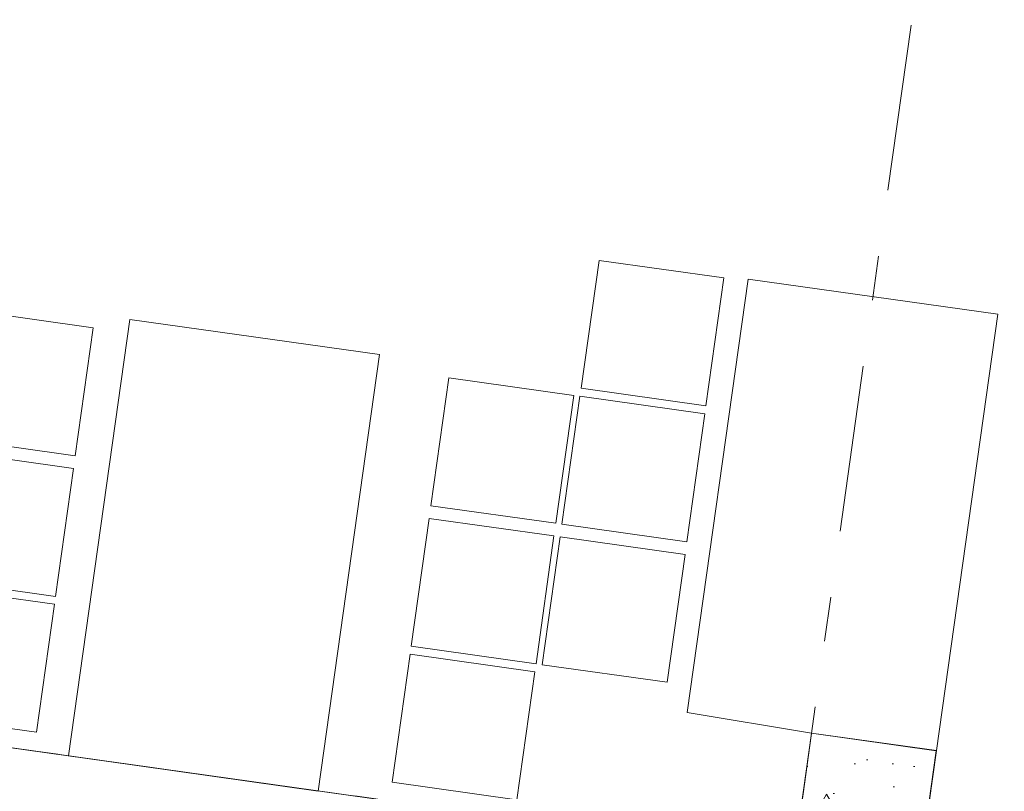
# Model space of a CAD drawing. Header units: millimetres. Extents: x 74467 to 235410, y -65 to 114857.
# Tile 242 of 256: x 121847 to 124975, y 88293 to 90744. Entities that reach past the tile are written whole.
import ezdxf
from ezdxf.enums import TextEntityAlignment as Align

# ---------------------------------------------------------------- set-up
doc = ezdxf.new("R2010")
doc.units = ezdxf.units.MM
doc.header["$MEASUREMENT"] = 0
doc.linetypes.add('Katkend topelt', pattern=[1093.611073, 529.166651, -211.666656, 141.111112, -211.666656])
doc.linetypes.add('Wipeout_Contour', pattern=[1000, 0, -1000])
for name, color, linetype in [('00 Kunstikonkursi LÜ jaoks asendi 2D', 7, 'Continuous'), ('00 Teljed.AR', 7, 'Continuous'), ('1233 Postid.AR', 7, 'Continuous'), ('1235 Vahelaed.AR', 7, 'Continuous'), ('1331 Sisseehitatud sisustus.SA', 7, 'Continuous'), ('9350 Netopind.AR', 7, 'Continuous')]:
    doc.layers.add(name, color=color, linetype=linetype)
doc.styles.add('GENERATED_STYLE_3', font='txt')

# ---------------------------------------------------------------- blocks, each defined once
blk = doc.blocks.new('Slab_23_1', base_point=(97668.9, 91825.4))
at = {"color": 254, "linetype": 'Wipeout_Contour', "lineweight": 0, "ltscale": 737196.925936}
blk.add_wipeout([(97668.9, 91825.4), (124307.1, 88081.6), (129442.6, 87359.9), (129442.6, 93185.9), (97860.1, 93185.9)], dxfattribs=at).dxf.layer = '1235 Vahelaed.AR'
at = {"layer": '1235 Vahelaed.AR', "color": 7, "linetype": 'Continuous', "lineweight": 13, "flags": 128}
blk.add_lwpolyline([(97668.9, 91825.4), (124307.1, 88081.6)], dxfattribs=at)
blk = doc.blocks.new('Söökla_RG 125_21_1', base_point=(128542.7, 93185.9))
at = {"layer": '9350 Netopind.AR', "color": 7, "linetype": 'Continuous', "lineweight": 13, "flags": 128}
blk.add_lwpolyline([(97860.1, 93185.9), (97668.9, 91825.4), (101877.5, 91233.9), (101933.1, 91629.3), (102329.2, 91573.6), (102273.6, 91178.2), (107819.1, 90398.9), (107874.7, 90794.3), (108270.8, 90738.6), (108215.3, 90343.2), (113760.8, 89563.8), (113816.4, 89959.9), (114212.5, 89904.3), (114156.9, 89508.2), (119702.4, 88728.8), (119758, 89124.9), (120154.1, 89069.2), (120098.5, 88673.1), (124307.1, 88081.6), (124362.7, 88477), (124758.8, 88421.4), (124704.6, 88035.9), (129702.6, 87333.4), (129702.6, 93185.9)], close=True, dxfattribs=at)
blk = doc.blocks.new('Slab_69_1', base_point=(123967.8, 88542.6))
at = {"layer": '1331 Sisseehitatud sisustus.SA', "color": 253, "linetype": 'Continuous', "lineweight": 13, "true_color": 0xa5a6a4, "flags": 128}
blk.add_lwpolyline([(123967.8, 88542.6), (124161.3, 89919.2), (124953.7, 89807.9), (124758.9, 88422.1), (124362.8, 88477.7)], close=True, dxfattribs=at)
blk = doc.blocks.new('Slab_70_1', base_point=(122197.6, 89791.3))
at = {"layer": '1331 Sisseehitatud sisustus.SA', "color": 253, "linetype": 'Continuous', "lineweight": 13, "true_color": 0xa5a6a4, "flags": 128}
blk.add_lwpolyline([(122197.6, 89791.3), (122989.9, 89679.9), (122795, 88293.4), (122002.7, 88404.8)], close=True, dxfattribs=at)
blk = doc.blocks.new('Slab_315_1', base_point=(123960.7, 89045.4))
at = {"layer": '1331 Sisseehitatud sisustus.SA', "color": 253, "linetype": 'Continuous', "lineweight": 13, "true_color": 0xa5a6a4, "flags": 128}
blk.add_lwpolyline([(123960.7, 89045.4), (123564.2, 89101.1), (123507.1, 88694.7), (123903.5, 88639)], close=True, dxfattribs=at)
blk = doc.blocks.new('Slab_316_1', base_point=(124023.4, 89491.9))
at = {"layer": '1331 Sisseehitatud sisustus.SA', "color": 253, "linetype": 'Continuous', "lineweight": 13, "true_color": 0xa5a6a4, "flags": 128}
blk.add_lwpolyline([(124023.4, 89491.9), (123627, 89547.6), (123569.8, 89141.2), (123966.3, 89085.4)], close=True, dxfattribs=at)
blk = doc.blocks.new('Slab_317_1', base_point=(124084.1, 89923.5))
at = {"layer": '1331 Sisseehitatud sisustus.SA', "color": 253, "linetype": 'Continuous', "lineweight": 13, "true_color": 0xa5a6a4, "flags": 128}
blk.add_lwpolyline([(124084.1, 89923.5), (123687.6, 89979.2), (123630.5, 89572.8), (124026.9, 89517.1)], close=True, dxfattribs=at)
blk = doc.blocks.new('Slab_318_1', base_point=(123483.7, 88672.3))
at = {"layer": '1331 Sisseehitatud sisustus.SA', "color": 253, "linetype": 'Continuous', "lineweight": 13, "true_color": 0xa5a6a4, "flags": 128}
blk.add_lwpolyline([(123483.7, 88672.3), (123087.3, 88728), (123030.2, 88321.6), (123426.6, 88265.8)], close=True, dxfattribs=at)
blk = doc.blocks.new('Slab_319_1', base_point=(123544.4, 89103.9))
at = {"layer": '1331 Sisseehitatud sisustus.SA', "color": 253, "linetype": 'Continuous', "lineweight": 13, "true_color": 0xa5a6a4, "flags": 128}
blk.add_lwpolyline([(123544.4, 89103.9), (123147.9, 89159.6), (123090.8, 88753.2), (123487.3, 88697.5)], close=True, dxfattribs=at)
blk = doc.blocks.new('Slab_320_1', base_point=(123607.2, 89550.4))
at = {"layer": '1331 Sisseehitatud sisustus.SA', "color": 253, "linetype": 'Continuous', "lineweight": 13, "true_color": 0xa5a6a4, "flags": 128}
blk.add_lwpolyline([(123607.2, 89550.4), (123210.7, 89606.1), (123153.6, 89199.7), (123550, 89143.9)], close=True, dxfattribs=at)
blk = doc.blocks.new('Slab_321_1', base_point=(121957.8, 88886.7))
at = {"layer": '1331 Sisseehitatud sisustus.SA', "color": 253, "linetype": 'Continuous', "lineweight": 13, "true_color": 0xa5a6a4, "flags": 128}
blk.add_lwpolyline([(121957.8, 88886.7), (121561.3, 88942.5), (121504.2, 88536), (121900.6, 88480.3)], close=True, dxfattribs=at)
blk = doc.blocks.new('Slab_322_1', base_point=(122018.4, 89318.4))
at = {"layer": '1331 Sisseehitatud sisustus.SA', "color": 253, "linetype": 'Continuous', "lineweight": 13, "true_color": 0xa5a6a4, "flags": 128}
blk.add_lwpolyline([(122018.4, 89318.4), (121622, 89374.1), (121564.8, 88967.6), (121961.3, 88911.9)], close=True, dxfattribs=at)
blk = doc.blocks.new('Slab_323_1', base_point=(122081.2, 89764.9))
at = {"layer": '1331 Sisseehitatud sisustus.SA', "color": 253, "linetype": 'Continuous', "lineweight": 13, "true_color": 0xa5a6a4, "flags": 128}
blk.add_lwpolyline([(122081.2, 89764.9), (121684.7, 89820.6), (121627.6, 89414.1), (122024, 89358.4)], close=True, dxfattribs=at)
blk = doc.blocks.new('Column_68_1', base_point=(124475.9, 87845.8))
at = {"layer": '1233 Postid.AR', "linetype": 'Continuous', "lineweight": 13, "true_color": 0x8c8d8c}
h = blk.add_hatch(dxfattribs=at)
h.set_pattern_fill('Betoon_0001', color=252, style=0, pattern_type=2)
h.set_pattern_definition([(0, (0, 0), (0, 623.5383), [60, -300]), (0, (180, 311.8), (0, 623.5383), [60, -300]), (60, (0, 0), (-540, 311.7692), [60, -300]), (60, (360, 0), (-540, 311.7692), [60, -300]), (120, (60, 0), (540, 311.7692), [60, -300]), (120, (420, 0), (540, 311.7692), [60, -300]), (0, (0, 60), (0, 120.000005), [0, -120, 0, -180.00001]), (45, (60, 60), (-84.85282, 84.85282), [0, -90, 0, -150.00001])])
h.paths.add_polyline_path([(124193, 87269.6), (124589.1, 87213.9), (124758.9, 88422.1), (124362.8, 88477.7)])
at = {"layer": '1233 Postid.AR', "color": 7, "linetype": 'Continuous', "lineweight": 15, "flags": 128}
blk.add_lwpolyline([(124193, 87269.6), (124589.1, 87213.9), (124758.9, 88422.1), (124362.8, 88477.7)], close=True, dxfattribs=at)
blk = doc.blocks.new('Standard grid marker_12')
at = {"layer": '00 Teljed.AR', "color": 252, "linetype": 'Katkend topelt', "lineweight": 13, "true_color": 0x8c8d8c}
blk.add_line((7649.2, 0), (54012.4, 0), dxfattribs=at)
at = {"layer": '00 Teljed.AR', "color": 252, "lineweight": 13, "true_color": 0x8c8d8c, "style": 'GENERATED_STYLE_3'}
for tag, p in [('AC_MarkerText_1_0', (-55.7, -25.4)), ('AC_MarkerText_1_1', (62005.9, -25.4))]:
    blk.add_attdef(tag, text='', height=200, rotation=278, dxfattribs=at).set_placement(p, align=Align.TOP_CENTER)
blk = doc.blocks.new('Standard grid marker_16')
at = {"layer": '00 Teljed.AR', "color": 252, "linetype": 'Katkend topelt', "lineweight": 13, "true_color": 0x8c8d8c}
blk.add_line((1179.4, 0), (63858.1, 0), dxfattribs=at)
at = {"layer": '00 Teljed.AR', "color": 252, "lineweight": 13, "true_color": 0x8c8d8c, "style": 'GENERATED_STYLE_3'}
for tag, p in [('AC_MarkerText_1_0', (-179.7, -190)), ('AC_MarkerText_1_1', (65257.7, -190))]:
    blk.add_attdef(tag, text='', height=200, rotation=188, dxfattribs=at).set_placement(p, align=Align.TOP_CENTER)

msp = doc.modelspace()

# ---------------------------------------------------------------- block references
at = {"layer": '1235 Vahelaed.AR', "color": 7, "linetype": 'Continuous', "lineweight": 13}
msp.add_blockref('Slab_23_1', (97668.9, 91825.4), dxfattribs=at)

# ---------------------------------------------------------------- next in the draw order: wipeouts: each hides what was drawn before it
at = {"color": 254, "linetype": 'Wipeout_Contour', "lineweight": 0, "ltscale": 1106957.325690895}
msp.add_wipeout([(86371.6, 105811.4), (85252, 103464.9), (118693.5, 103518.1), (139774.1, 103480.6), (139783.7, 82997), (142852.8, 81554), (142830.8, 105959.2)], dxfattribs=at).dxf.layer = '00 Kunstikonkursi LÜ jaoks asendi 2D'

# ---------------------------------------------------------------- next in the draw order: linework, layer by layer
at = {"layer": '9350 Netopind.AR', "color": 161, "linetype": 'Continuous', "lineweight": 0, "true_color": 0x8f92da, "flags": 128}
msp.add_lwpolyline([(97860.1, 93185.9), (97668.9, 91825.4), (101877.5, 91233.9), (101933.1, 91629.3), (102329.2, 91573.6), (102273.6, 91178.2), (107819.1, 90398.9), (107874.7, 90794.3), (108270.8, 90738.6), (108215.3, 90343.2), (113760.8, 89563.8), (113816.4, 89959.9), (114212.5, 89904.3), (114156.9, 89508.2), (119702.4, 88728.8), (119758, 89124.9), (120154.1, 89069.2), (120098.5, 88673.1), (124307.1, 88081.6), (124362.7, 88477), (124758.8, 88421.4), (124704.6, 88035.9), (129702.6, 87333.4), (129702.6, 93185.9)], close=True, dxfattribs=at)

# ---------------------------------------------------------------- next in the draw order: block references
at = {"layer": '00 Teljed.AR', "color": 7, "linetype": 'Continuous', "lineweight": 13, "zscale": 1000}
for name, p, rotation in [('Standard grid marker_12', (118517.9, 46889.6), 82.0000000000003), ('Standard grid marker_16', (144446.7, 85251.2), 172.0000000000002)]:
    msp.add_blockref(name, p, dxfattribs=dict(at, rotation=rotation))
at = {"layer": '1233 Postid.AR', "color": 7, "lineweight": 15}
msp.add_blockref('Column_68_1', (124475.9, 87845.8), dxfattribs=at)
at = {"layer": '1331 Sisseehitatud sisustus.SA', "color": 253, "linetype": 'Continuous', "lineweight": 13, "true_color": 0xa5a6a4}
for name, p in [('Slab_317_1', (124084.1, 89923.5)), ('Slab_69_1', (123967.8, 88542.6)), ('Slab_323_1', (122081.2, 89764.9)), ('Slab_70_1', (122197.6, 89791.3)), ('Slab_320_1', (123607.2, 89550.4)), ('Slab_316_1', (124023.4, 89491.9)), ('Slab_322_1', (122018.4, 89318.4)), ('Slab_319_1', (123544.4, 89103.9)), ('Slab_315_1', (123960.7, 89045.4)), ('Slab_321_1', (121957.8, 88886.7)), ('Slab_318_1', (123483.7, 88672.3))]:
    msp.add_blockref(name, p, dxfattribs=at)
at = {"layer": '9350 Netopind.AR', "color": 7, "linetype": 'Continuous', "lineweight": 13}
msp.add_blockref('Söökla_RG 125_21_1', (128542.7, 93185.9), dxfattribs=at)

doc.saveas('drawing.dxf')
